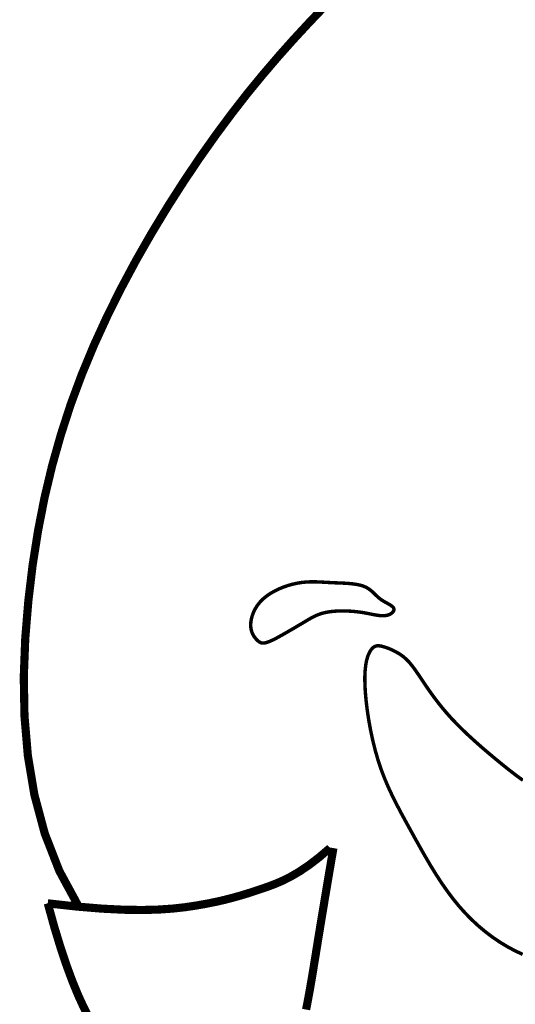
# Model space of a CAD drawing. Extents: x -2.9 to 5.6, y -8 to 3.
# Tile 131 of 140: x 4.143 to 4.283, y -6.162 to -5.885. Entities that reach past the tile are written whole.
import ezdxf

# ---------------------------------------------------------------- set-up
doc = ezdxf.new("R2010")
doc.units = 0
doc.header["$MEASUREMENT"] = 0
doc.layers.add('FACE', color=160, linetype='CONTINUOUS')

msp = doc.modelspace()

# ---------------------------------------------------------------- linework, layer by layer
at = {"layer": 'FACE', "color": 5}
for points, const_width in [([(4.22881, -5.88101), (4.2244, -5.88564), (4.22004, -5.89035), (4.21572, -5.89521), (4.2114, -5.90026), (4.20706, -5.90556), (4.20269, -5.91118), (4.19825, -5.91716), (4.19373, -5.92355), (4.18917, -5.93033), (4.18462, -5.93744), (4.18014, -5.94484), (4.17576, -5.95249), (4.17156, -5.96035), (4.16757, -5.96837), (4.16384, -5.97652), (4.16043, -5.98475), (4.15733, -5.9931), (4.15456, -6.00163), (4.15209, -6.01038), (4.14994, -6.0194), (4.14811, -6.02874), (4.14658, -6.03844), (4.14537, -6.04855), (4.1445, -6.0591), (4.14408, -6.06997), (4.14428, -6.08105), (4.14523, -6.09219), (4.14708, -6.10327), (4.14999, -6.11415), (4.1541, -6.1247), (4.15957, -6.13479)], 0.0023), ([(4.28474, -6.09915), (4.28276, -6.0977), (4.2808, -6.09619), (4.27886, -6.09463), (4.27692, -6.09304), (4.275, -6.09143), (4.2731, -6.08981), (4.27126, -6.08817), (4.26947, -6.08654), (4.26776, -6.08491), (4.26614, -6.0833), (4.26462, -6.08171), (4.26323, -6.08015), (4.26194, -6.07863), (4.26077, -6.07715), (4.25969, -6.07573), (4.2587, -6.07437), (4.2578, -6.07307), (4.25697, -6.07185), (4.25621, -6.07072), (4.25551, -6.06967), (4.25486, -6.06871), (4.25424, -6.06783), (4.25364, -6.06702), (4.25305, -6.06628), (4.25246, -6.06561), (4.25184, -6.06499), (4.2512, -6.06442), (4.25051, -6.06389), (4.24979, -6.06342), (4.24905, -6.06299), (4.2483, -6.0626), (4.24757, -6.06226), (4.24685, -6.06196), (4.24617, -6.06171), (4.24554, -6.06151), (4.24496, -6.06135), (4.24443, -6.06125), (4.24396, -6.06121), (4.24351, -6.06125), (4.2431, -6.06137), (4.24272, -6.06158), (4.24234, -6.06189), (4.24198, -6.06232), (4.24162, -6.06287), (4.24127, -6.06356), (4.24095, -6.06442), (4.24067, -6.06545), (4.24044, -6.0667), (4.24028, -6.06816), (4.2402, -6.06988), (4.24021, -6.07186), (4.24032, -6.07412), (4.24054, -6.07661), (4.24086, -6.07928), (4.24128, -6.08208), (4.2418, -6.08496), (4.24242, -6.08786), (4.24313, -6.09073), (4.24394, -6.09352), (4.24483, -6.09619), (4.24581, -6.09874), (4.24686, -6.1012), (4.24798, -6.1036), (4.24917, -6.10597), (4.2504, -6.10832), (4.25168, -6.11068), (4.253, -6.11308), (4.25435, -6.11553), (4.25574, -6.11802), (4.25716, -6.12052), (4.25862, -6.12302), (4.26013, -6.12548), (4.26169, -6.1279), (4.26331, -6.13023), (4.26498, -6.13247), (4.2667, -6.13459), (4.26849, -6.13659), (4.27034, -6.13847), (4.27223, -6.14023), (4.27419, -6.14186), (4.27619, -6.14338), (4.27824, -6.14477), (4.28034, -6.14604), (4.28248, -6.14719), (4.28466, -6.14822)], 0.000969), ([(4.15084, -6.13383), (4.159, -6.13474), (4.16609, -6.13533), (4.17223, -6.13564), (4.17753, -6.13571), (4.18212, -6.13559), (4.1861, -6.13531), (4.18959, -6.13492), (4.19271, -6.13445), (4.19556, -6.13395), (4.19818, -6.13342), (4.20061, -6.13287), (4.20288, -6.13228), (4.20503, -6.13168), (4.20709, -6.13106), (4.20908, -6.13041), (4.21106, -6.12975), (4.21304, -6.12907), (4.21506, -6.1283), (4.21718, -6.12738), (4.21941, -6.12625), (4.22181, -6.12484), (4.22441, -6.12309), (4.22725, -6.12091), (4.23037, -6.11826)], 0.0023), ([(4.23134, -6.11826), (4.23, -6.12608), (4.22886, -6.13288), (4.22789, -6.13876), (4.22706, -6.14384), (4.22635, -6.14824), (4.22573, -6.15206), (4.22517, -6.15543), (4.22465, -6.15844), (4.22414, -6.16121), (4.22364, -6.16378)], 0.0023), ([(4.15084, -6.13383), (4.15268, -6.1405), (4.15446, -6.14635), (4.15618, -6.15147), (4.15783, -6.15593), (4.15943, -6.15981), (4.16098, -6.16318), (4.16247, -6.16612)], 0.0023)]:
    msp.add_lwpolyline(points, dxfattribs=dict(at, const_width=const_width))
at = {"layer": 'FACE', "color": 5, "const_width": 0.000969}
msp.add_lwpolyline([(4.20981, -6.05959), (4.2095, -6.05926), (4.20919, -6.05889), (4.20889, -6.05846), (4.20861, -6.05797), (4.20838, -6.05743), (4.20819, -6.05682), (4.20807, -6.05614), (4.20802, -6.05539), (4.20807, -6.05456), (4.20821, -6.05368), (4.20846, -6.05276), (4.20881, -6.05181), (4.20928, -6.05085), (4.20986, -6.04991), (4.21057, -6.04899), (4.21142, -6.04811), (4.21239, -6.04729), (4.21348, -6.04654), (4.21465, -6.04585), (4.2159, -6.04524), (4.21719, -6.0447), (4.21851, -6.04424), (4.21982, -6.04387), (4.22111, -6.04358), (4.22237, -6.04338), (4.22358, -6.04326), (4.22477, -6.0432), (4.22594, -6.04319), (4.22711, -6.04322), (4.22827, -6.04328), (4.22945, -6.04335), (4.23065, -6.04341), (4.23188, -6.04347), (4.23311, -6.04352), (4.23434, -6.04357), (4.23554, -6.04365), (4.2367, -6.04376), (4.23779, -6.04391), (4.2388, -6.04411), (4.23971, -6.04438), (4.2405, -6.04471), (4.24119, -6.04511), (4.2418, -6.04556), (4.24235, -6.04603), (4.24287, -6.04652), (4.24337, -6.04701), (4.24387, -6.04749), (4.2444, -6.04793), (4.24496, -6.04833), (4.24555, -6.0487), (4.24614, -6.04903), (4.2467, -6.04934), (4.24722, -6.04964), (4.24767, -6.04993), (4.24803, -6.05022), (4.24828, -6.05051), (4.24839, -6.05082), (4.24839, -6.05114), (4.24827, -6.05145), (4.24806, -6.05175), (4.24776, -6.05202), (4.24739, -6.05227), (4.24697, -6.05247), (4.2465, -6.05262), (4.246, -6.05271), (4.24548, -6.05275), (4.24493, -6.05274), (4.24436, -6.0527), (4.24378, -6.05263), (4.24318, -6.05253), (4.24258, -6.05242), (4.24197, -6.0523), (4.24137, -6.05218), (4.24075, -6.05206), (4.24012, -6.05194), (4.23947, -6.05183), (4.23878, -6.05173), (4.23806, -6.05164), (4.2373, -6.05156), (4.23648, -6.05149), (4.2356, -6.05144), (4.23468, -6.05141), (4.23372, -6.0514), (4.23275, -6.05142), (4.23178, -6.05147), (4.23082, -6.05156), (4.22988, -6.05169), (4.22899, -6.05186), (4.22814, -6.05208), (4.22735, -6.05234), (4.2266, -6.05264), (4.2259, -6.05297), (4.22522, -6.05332), (4.22457, -6.05368), (4.22394, -6.05405), (4.22333, -6.05441), (4.22273, -6.05477), (4.22213, -6.05513), (4.22153, -6.05548), (4.22093, -6.05584), (4.22031, -6.05621), (4.21967, -6.05658), (4.21901, -6.05696), (4.21832, -6.05736), (4.2176, -6.05778), (4.21685, -6.0582), (4.2161, -6.05862), (4.21536, -6.05903), (4.21463, -6.0594), (4.21394, -6.05973), (4.2133, -6.06002), (4.21272, -6.06023), (4.21221, -6.06038), (4.21176, -6.06045), (4.21137, -6.06046), (4.21102, -6.0604), (4.2107, -6.06028), (4.2104, -6.0601), (4.2101, -6.05987)], close=True, dxfattribs=at)

doc.saveas('drawing.dxf')
